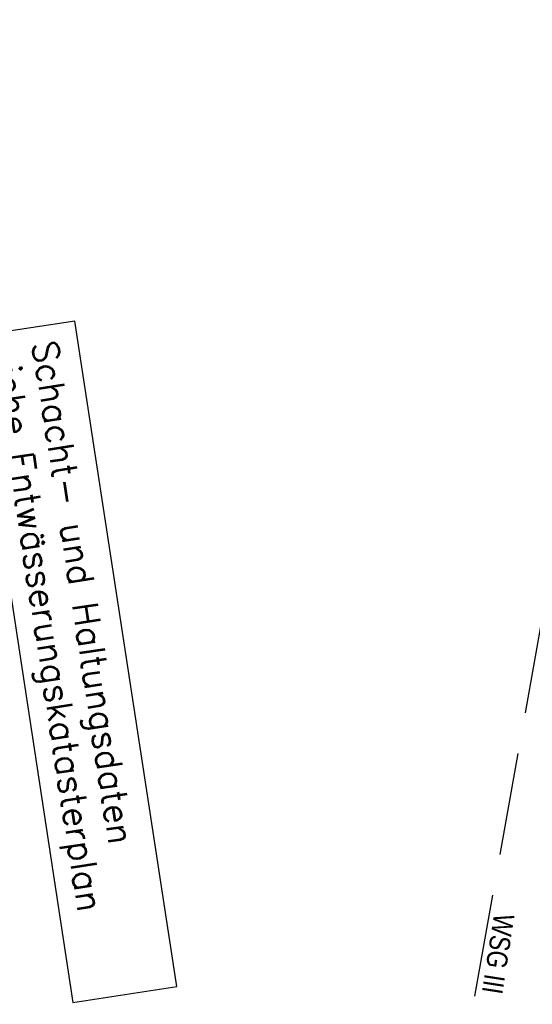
# Model space of a CAD drawing. Extents: x 510526 to 513920, y 467229 to 478797.
# Tile 74 of 256: x 511030 to 511080, y 470870 to 470966. Entities that reach past the tile are written whole.
import ezdxf
from ezdxf.enums import TextEntityAlignment as Align

# ---------------------------------------------------------------- set-up
doc = ezdxf.new("R2010")
doc.units = 0
doc.header["$LTSCALE"] = 10
doc.header["$MEASUREMENT"] = 0
doc.linetypes.add('LT05', pattern=[0.7, 0.5, -0.2])
for name, color, linetype in [('D-D_BESCHRIFT', 182, 'Continuous'), ('WSG-GRENZE', 162, 'LT05'), ('WSG_TEXT', 163, 'Continuous')]:
    doc.layers.add(name, color=color, linetype=linetype)
doc.styles.add('Beschrift', font='ARIAL.TTF')
doc.styles.add('ROMANS', font='romans.shx', dxfattribs={"width": 0.8})

msp = doc.modelspace()

# ---------------------------------------------------------------- linework, layer by layer
at = {"layer": 'D-D_BESCHRIFT'}
msp.add_lwpolyline([(511025.348, 470935.058), (511035.255, 470870.328), (511045.362, 470871.875), (511035.454, 470936.605)], close=True, dxfattribs=at)
at = {"layer": 'WSG-GRENZE', "ltscale": 2, "flags": 128}
msp.add_lwpolyline([(511220.028, 471024.164), (511145.09, 470958.85), (511090.88, 470963.64), (511042.13, 470689.85), (511034.93, 470686.28), (511040.5, 470423.38), (511040.31, 470419.35), (511168.17, 470270.82), (511167.95, 470267.01), (511167.15, 470253.55), (511214.53, 470201.77), (511255.66, 470140.86), (511313.838, 470140.514)], dxfattribs=at)

# ---------------------------------------------------------------- texts
at = {"layer": 'D-D_BESCHRIFT', "style": 'ROMANS'}
for s, p in [('Schacht- und Haltungsdaten', (511031.265, 470934.474)), ('siehe Entwässerungskatasterplan', (511027.35, 470933.845))]:
    msp.add_text(s, height=2.5, rotation=278.70211, dxfattribs=at).set_placement(p)
at = {"layer": 'WSG_TEXT', "style": 'Beschrift', "width": 0.8}
msp.add_text('WSG III', height=2, rotation=261.172, dxfattribs=at).set_placement((511075.68, 470875.199), align=Align.CENTER)

doc.saveas('drawing.dxf')
